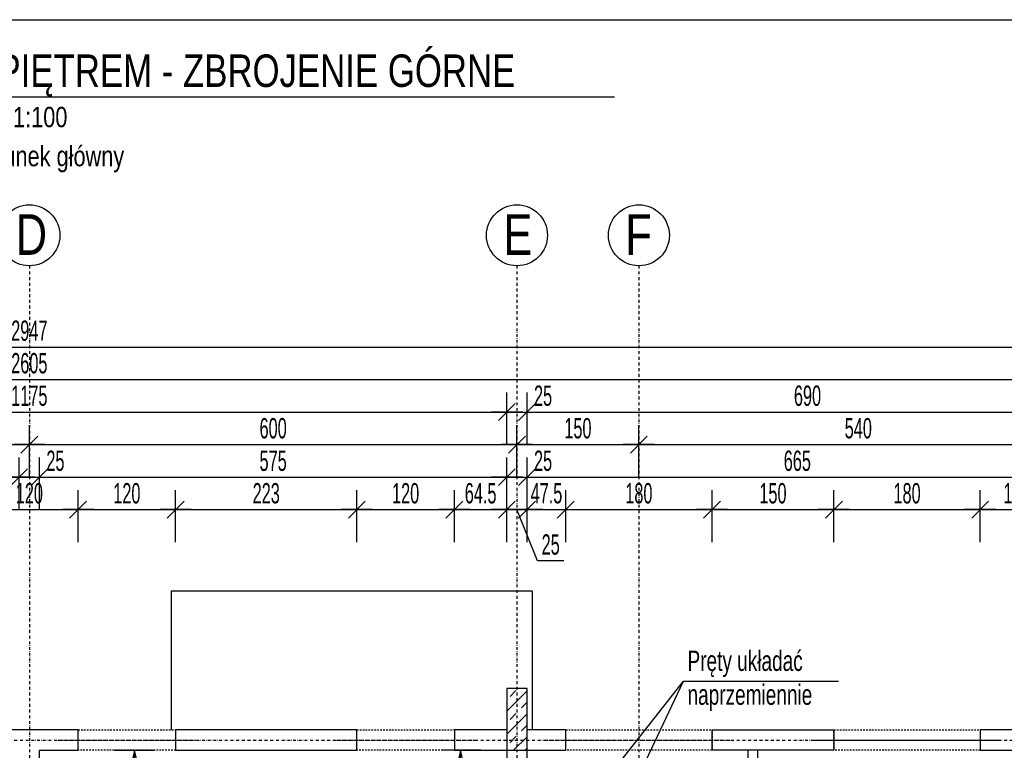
# Model space of a CAD drawing. Header units: millimetres. Extents: x -9646 to 8439, y -19398 to -14733.
# Tile 16 of 49: x -7651 to -6439, y -15866 to -14968. Entities that reach past the tile are written whole.
import ezdxf
from ezdxf.enums import TextEntityAlignment as Align

# ---------------------------------------------------------------- set-up
doc = ezdxf.new("R2010")
doc.units = ezdxf.units.MM
doc.header["$LTSCALE"] = 10
doc.linetypes.add('MO', pattern=[0.7, 0.35, -0.17, 0.01, -0.17])
doc.linetypes.add('MP', pattern=[0.36, 0.2, -0.16])
doc.layers.add('BA_obw', color=230, linetype='Continuous', plot=False)
for name, color, linetype in [('BA_szr', 1, 'Continuous'), ('BA_wym', 1, 'Continuous'), ('BD_lpm', 1, 'MP'), ('BD_osm', 1, 'MO'), ('BD_txs', 2, 'Continuous'), ('BD_wic', 1, 'Continuous'), ('BD_wig', 3, 'Continuous'), ('BZ_odn', 1, 'Continuous'), ('BZ_sym', 7, 'Continuous'), ('BZ_txg', 3, 'Continuous'), ('BZ_txs', 2, 'Continuous')]:
    doc.layers.add(name, color=color, linetype=linetype)
doc.styles.add('BIKTG', font='bikromsw.shx', dxfattribs={"width": 0.8})
doc.styles.add('BIKTS', font='bikromsw.shx', dxfattribs={"width": 0.8})
doc.styles.add('BIKWYM', font='bikromsw.shx', dxfattribs={"width": 0.6})
doc.dimstyles.new('BA_KR_100_cm', dxfattribs={"dimtxt": 25, "dimasz": 1.666667, "dimexe": 24, "dimexo": 0, "dimgap": 0, "dimtad": 0, "dimdec": 1, "dimrnd": 0.5, "dimzin": 9, "dimdsep": 46, "dimtxsty": 'BIKWYM', "dimblk": 'WYM-KR', "dimcen": 0, "dimdle": 20, "dimclrd": 256, "dimclre": 256, "dimclrt": 2, "dimadec": 0, "dimazin": 0, "dimtfac": 0.033333, "dimtdec": 1, "dimtmove": 0, "dimatfit": 3, "dimldrblk": 'WYM-KR', "dimfxl": 25, "dimfxlon": 1, "dimtvp": 0.8, "dimtolj": 1, "dimarcsym": 0})
doc.dimstyles.new('BZ_ST_100_cm', dxfattribs={"dimtxt": 25, "dimasz": 1.666667, "dimexe": 24, "dimexo": 0, "dimgap": 0, "dimtad": 0, "dimdec": 1, "dimrnd": 0.5, "dimdsep": 46, "dimtxsty": 'BIKWYM', "dimblk": 'WYM-ST', "dimcen": 0, "dimdle": 20, "dimclrd": 256, "dimclre": 256, "dimclrt": 7, "dimadec": 0, "dimazin": 0, "dimtfac": 0.033333, "dimtdec": 1, "dimtix": 1, "dimtmove": 2, "dimatfit": 3, "dimldrblk": 'WYM-ST', "dimfxl": 25, "dimfxlon": 1, "dimtvp": 0.8, "dimtolj": 1, "dimtzin": 0, "dimarcsym": 0})

# ---------------------------------------------------------------- blocks, each defined once
blk = doc.blocks.new('WYM-KR')
at = {"linetype": 'ByBlock'}
blk.add_line((11.52, 0), (-11.52, 0), dxfattribs=at)
at = {"color": 7, "linetype": 'ByBlock'}
blk.add_line((6.24, 6.24), (-6.24, -6.24), dxfattribs=at)
blk = doc.blocks.new('*D37')
at = {"layer": 'BA_wym', "lineweight": -2}
for p, q in [((-7699, -15610.3), (-7699, -15546.3)), ((-7579, -15610.3), (-7579, -15546.3)), ((-7697.3, -15570.3), (-7580.6, -15570.3))]:
    blk.add_line(p, q, dxfattribs=at)
at = {"layer": 'Defpoints', "color": 0}
for p in [(-7579, -15570.3), (-7699, -15841.3), (-7579, -15841.3)]:
    blk.add_point(p, dxfattribs=at)
at = {"layer": 'BA_wym', "lineweight": -2, "xscale": 1.666666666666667, "yscale": 1.666666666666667, "zscale": 1.666666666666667, "rotation": 180}
blk.add_blockref('WYM-KR', (-7699, -15570.3), dxfattribs=at)
at = {"layer": 'BA_wym', "lineweight": -2, "xscale": 1.666666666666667, "yscale": 1.666666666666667, "zscale": 1.666666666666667}
blk.add_blockref('WYM-KR', (-7579, -15570.3), dxfattribs=at)
at = {"layer": 'BA_wym', "color": 2, "insert": (-7639, -15550.3), "char_height": 25, "attachment_point": 5, "style": 'BIKWYM'}
blk.add_mtext('\\A1;120', dxfattribs=at)
blk = doc.blocks.new('*D38')
at = {"layer": 'BA_wym', "lineweight": -2}
for p, q in [((-7579, -15610.3), (-7579, -15546.3)), ((-7459, -15610.3), (-7459, -15546.3)), ((-7577.3, -15570.3), (-7460.6, -15570.3))]:
    blk.add_line(p, q, dxfattribs=at)
at = {"layer": 'Defpoints', "color": 0}
for p in [(-7459, -15570.3), (-7579, -15841.3), (-7459, -15841.3)]:
    blk.add_point(p, dxfattribs=at)
at = {"layer": 'BA_wym', "lineweight": -2, "xscale": 1.666666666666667, "yscale": 1.666666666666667, "zscale": 1.666666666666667, "rotation": 180}
blk.add_blockref('WYM-KR', (-7579, -15570.3), dxfattribs=at)
at = {"layer": 'BA_wym', "lineweight": -2, "xscale": 1.666666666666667, "yscale": 1.666666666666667, "zscale": 1.666666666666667}
blk.add_blockref('WYM-KR', (-7459, -15570.3), dxfattribs=at)
at = {"layer": 'BA_wym', "color": 2, "insert": (-7519, -15550.3), "char_height": 25, "attachment_point": 5, "style": 'BIKWYM'}
blk.add_mtext('\\A1;120', dxfattribs=at)
blk = doc.blocks.new('*D39')
at = {"layer": 'BA_wym', "lineweight": -2}
for p, q in [((-7459, -15610.3), (-7459, -15546.3)), ((-7236, -15610.3), (-7236, -15546.3)), ((-7457.3, -15570.3), (-7237.6, -15570.3))]:
    blk.add_line(p, q, dxfattribs=at)
at = {"layer": 'Defpoints', "color": 0}
for p in [(-7236, -15570.3), (-7459, -15841.3), (-7236, -15841.3)]:
    blk.add_point(p, dxfattribs=at)
at = {"layer": 'BA_wym', "lineweight": -2, "xscale": 1.666666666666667, "yscale": 1.666666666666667, "zscale": 1.666666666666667, "rotation": 180}
blk.add_blockref('WYM-KR', (-7459, -15570.3), dxfattribs=at)
at = {"layer": 'BA_wym', "lineweight": -2, "xscale": 1.666666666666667, "yscale": 1.666666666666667, "zscale": 1.666666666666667}
blk.add_blockref('WYM-KR', (-7236, -15570.3), dxfattribs=at)
at = {"layer": 'BA_wym', "color": 2, "insert": (-7347.5, -15550.3), "char_height": 25, "attachment_point": 5, "style": 'BIKWYM'}
blk.add_mtext('\\A1;223', dxfattribs=at)
blk = doc.blocks.new('*D40')
at = {"layer": 'BA_wym', "lineweight": -2}
for p, q in [((-7236, -15610.3), (-7236, -15546.3)), ((-7116, -15610.3), (-7116, -15546.3)), ((-7234.3, -15570.3), (-7117.6, -15570.3))]:
    blk.add_line(p, q, dxfattribs=at)
at = {"layer": 'Defpoints', "color": 0}
for p in [(-7116, -15570.3), (-7236, -15841.3), (-7116, -15841.3)]:
    blk.add_point(p, dxfattribs=at)
at = {"layer": 'BA_wym', "lineweight": -2, "xscale": 1.666666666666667, "yscale": 1.666666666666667, "zscale": 1.666666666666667, "rotation": 180}
blk.add_blockref('WYM-KR', (-7236, -15570.3), dxfattribs=at)
at = {"layer": 'BA_wym', "lineweight": -2, "xscale": 1.666666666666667, "yscale": 1.666666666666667, "zscale": 1.666666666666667}
blk.add_blockref('WYM-KR', (-7116, -15570.3), dxfattribs=at)
at = {"layer": 'BA_wym', "color": 2, "insert": (-7176, -15550.3), "char_height": 25, "attachment_point": 5, "style": 'BIKWYM'}
blk.add_mtext('\\A1;120', dxfattribs=at)
blk = doc.blocks.new('*D41')
at = {"layer": 'BA_wym', "lineweight": -2}
for p, q in [((-7116, -15610.3), (-7116, -15546.3)), ((-7051.5, -15610.3), (-7051.5, -15546.3)), ((-7114.3, -15570.3), (-7053.1, -15570.3))]:
    blk.add_line(p, q, dxfattribs=at)
at = {"layer": 'Defpoints', "color": 0}
for p in [(-7051.5, -15570.3), (-7051.5, -15790.3), (-7116, -15841.3)]:
    blk.add_point(p, dxfattribs=at)
at = {"layer": 'BA_wym', "lineweight": -2, "xscale": 1.666666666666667, "yscale": 1.666666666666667, "zscale": 1.666666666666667, "rotation": 180}
blk.add_blockref('WYM-KR', (-7116, -15570.3), dxfattribs=at)
at = {"layer": 'BA_wym', "lineweight": -2, "xscale": 1.666666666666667, "yscale": 1.666666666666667, "zscale": 1.666666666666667}
blk.add_blockref('WYM-KR', (-7051.5, -15570.3), dxfattribs=at)
at = {"layer": 'BA_wym', "color": 2, "insert": (-7083.7, -15550.3), "char_height": 25, "attachment_point": 5, "style": 'BIKWYM'}
blk.add_mtext('\\A1;64.5', dxfattribs=at)
blk = doc.blocks.new('*D42')
at = {"layer": 'BA_wym', "lineweight": -2}
for p, q in [((-7051.5, -15610.3), (-7051.5, -15546.3)), ((-7026.5, -15610.3), (-7026.5, -15546.3)), ((-7053.1, -15570.3), (-7054.8, -15570.3)), ((-7051.5, -15570.3), (-7026.5, -15570.3)), ((-7013.7, -15633.3), (-7039, -15570.3)), ((-7024.8, -15570.3), (-7023.1, -15570.3)), ((-6981.3, -15633.3), (-7013.7, -15633.3))]:
    blk.add_line(p, q, dxfattribs=at)
at = {"layer": 'Defpoints', "color": 0}
for p in [(-7026.5, -15570.3), (-7051.5, -15790.3), (-7026.5, -15790.3)]:
    blk.add_point(p, dxfattribs=at)
at = {"layer": 'BA_wym', "lineweight": -2, "xscale": 1.666666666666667, "yscale": 1.666666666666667, "zscale": 1.666666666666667}
blk.add_blockref('WYM-KR', (-7051.5, -15570.3), dxfattribs=at)
at = {"layer": 'BA_wym', "lineweight": -2, "xscale": 1.666666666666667, "yscale": 1.666666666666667, "zscale": 1.666666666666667, "rotation": 180}
blk.add_blockref('WYM-KR', (-7026.5, -15570.3), dxfattribs=at)
at = {"layer": 'BA_wym', "color": 2, "insert": (-6997.5, -15613.3), "char_height": 25, "attachment_point": 5, "style": 'BIKWYM'}
blk.add_mtext('\\A1;25', dxfattribs=at)
blk = doc.blocks.new('*D43')
at = {"layer": 'BA_wym', "lineweight": -2}
for p, q in [((-7026.5, -15610.3), (-7026.5, -15546.3)), ((-6979, -15610.3), (-6979, -15546.3)), ((-7028.1, -15570.3), (-7029.8, -15570.3)), ((-7026.5, -15570.3), (-6979, -15570.3)), ((-6977.3, -15570.3), (-6975.6, -15570.3))]:
    blk.add_line(p, q, dxfattribs=at)
at = {"layer": 'Defpoints', "color": 0}
for p in [(-6979, -15570.3), (-7026.5, -15790.3), (-6979, -15841.3)]:
    blk.add_point(p, dxfattribs=at)
at = {"layer": 'BA_wym', "lineweight": -2, "xscale": 1.666666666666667, "yscale": 1.666666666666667, "zscale": 1.666666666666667}
blk.add_blockref('WYM-KR', (-7026.5, -15570.3), dxfattribs=at)
at = {"layer": 'BA_wym', "lineweight": -2, "xscale": 1.666666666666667, "yscale": 1.666666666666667, "zscale": 1.666666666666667, "rotation": 180}
blk.add_blockref('WYM-KR', (-6979, -15570.3), dxfattribs=at)
at = {"layer": 'BA_wym', "color": 2, "insert": (-7002.7, -15550.3), "char_height": 25, "attachment_point": 5, "style": 'BIKWYM'}
blk.add_mtext('\\A1;47.5', dxfattribs=at)
blk = doc.blocks.new('*D44')
at = {"layer": 'BA_wym', "lineweight": -2}
for p, q in [((-6979, -15610.3), (-6979, -15546.3)), ((-6799, -15610.3), (-6799, -15546.3)), ((-6977.3, -15570.3), (-6800.6, -15570.3))]:
    blk.add_line(p, q, dxfattribs=at)
at = {"layer": 'Defpoints', "color": 0}
for p in [(-6799, -15570.3), (-6979, -15841.3), (-6799, -15841.3)]:
    blk.add_point(p, dxfattribs=at)
at = {"layer": 'BA_wym', "lineweight": -2, "xscale": 1.666666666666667, "yscale": 1.666666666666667, "zscale": 1.666666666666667, "rotation": 180}
blk.add_blockref('WYM-KR', (-6979, -15570.3), dxfattribs=at)
at = {"layer": 'BA_wym', "lineweight": -2, "xscale": 1.666666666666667, "yscale": 1.666666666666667, "zscale": 1.666666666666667}
blk.add_blockref('WYM-KR', (-6799, -15570.3), dxfattribs=at)
at = {"layer": 'BA_wym', "color": 2, "insert": (-6889, -15550.3), "char_height": 25, "attachment_point": 5, "style": 'BIKWYM'}
blk.add_mtext('\\A1;180', dxfattribs=at)
blk = doc.blocks.new('*D45')
at = {"layer": 'BA_wym', "lineweight": -2}
for p, q in [((-6799, -15610.3), (-6799, -15546.3)), ((-6649, -15610.3), (-6649, -15546.3)), ((-6797.3, -15570.3), (-6650.6, -15570.3))]:
    blk.add_line(p, q, dxfattribs=at)
at = {"layer": 'Defpoints', "color": 0}
for p in [(-6649, -15570.3), (-6799, -15841.3), (-6649, -15841.3)]:
    blk.add_point(p, dxfattribs=at)
at = {"layer": 'BA_wym', "lineweight": -2, "xscale": 1.666666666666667, "yscale": 1.666666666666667, "zscale": 1.666666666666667, "rotation": 180}
blk.add_blockref('WYM-KR', (-6799, -15570.3), dxfattribs=at)
at = {"layer": 'BA_wym', "lineweight": -2, "xscale": 1.666666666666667, "yscale": 1.666666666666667, "zscale": 1.666666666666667}
blk.add_blockref('WYM-KR', (-6649, -15570.3), dxfattribs=at)
at = {"layer": 'BA_wym', "color": 2, "insert": (-6724, -15550.3), "char_height": 25, "attachment_point": 5, "style": 'BIKWYM'}
blk.add_mtext('\\A1;150', dxfattribs=at)
blk = doc.blocks.new('*D46')
at = {"layer": 'BA_wym', "lineweight": -2}
for p, q in [((-6649, -15610.3), (-6649, -15546.3)), ((-6469, -15610.3), (-6469, -15546.3)), ((-6647.3, -15570.3), (-6470.6, -15570.3))]:
    blk.add_line(p, q, dxfattribs=at)
at = {"layer": 'Defpoints', "color": 0}
for p in [(-6469, -15570.3), (-6649, -15841.3), (-6469, -15841.3)]:
    blk.add_point(p, dxfattribs=at)
at = {"layer": 'BA_wym', "lineweight": -2, "xscale": 1.666666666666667, "yscale": 1.666666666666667, "zscale": 1.666666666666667, "rotation": 180}
blk.add_blockref('WYM-KR', (-6649, -15570.3), dxfattribs=at)
at = {"layer": 'BA_wym', "lineweight": -2, "xscale": 1.666666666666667, "yscale": 1.666666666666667, "zscale": 1.666666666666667}
blk.add_blockref('WYM-KR', (-6469, -15570.3), dxfattribs=at)
at = {"layer": 'BA_wym', "color": 2, "insert": (-6559, -15550.3), "char_height": 25, "attachment_point": 5, "style": 'BIKWYM'}
blk.add_mtext('\\A1;180', dxfattribs=at)
blk = doc.blocks.new('*D47')
at = {"layer": 'BA_wym', "lineweight": -2}
for p, q in [((-6469, -15610.3), (-6469, -15546.3)), ((-6361.5, -15610.3), (-6361.5, -15546.3)), ((-6467.3, -15570.3), (-6363.1, -15570.3))]:
    blk.add_line(p, q, dxfattribs=at)
at = {"layer": 'Defpoints', "color": 0}
for p in [(-6361.5, -15570.3), (-6469, -15841.3), (-6361.5, -15841.3)]:
    blk.add_point(p, dxfattribs=at)
at = {"layer": 'BA_wym', "lineweight": -2, "xscale": 1.666666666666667, "yscale": 1.666666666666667, "zscale": 1.666666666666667, "rotation": 180}
blk.add_blockref('WYM-KR', (-6469, -15570.3), dxfattribs=at)
at = {"layer": 'BA_wym', "lineweight": -2, "xscale": 1.666666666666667, "yscale": 1.666666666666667, "zscale": 1.666666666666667}
blk.add_blockref('WYM-KR', (-6361.5, -15570.3), dxfattribs=at)
at = {"layer": 'BA_wym', "color": 2, "insert": (-6415.2, -15550.3), "char_height": 25, "attachment_point": 5, "style": 'BIKWYM'}
blk.add_mtext('\\A1;107.5', dxfattribs=at)
blk = doc.blocks.new('*D52')
at = {"layer": 'BA_wym', "lineweight": -2}
for p, q in [((-8226.5, -15570.3), (-8226.5, -15506.3)), ((-7651.5, -15570.3), (-7651.5, -15506.3)), ((-8224.8, -15530.3), (-7653.1, -15530.3))]:
    blk.add_line(p, q, dxfattribs=at)
at = {"layer": 'Defpoints', "color": 0}
for p in [(-7651.5, -15530.3), (-8226.5, -15790.3), (-7651.5, -15866.3)]:
    blk.add_point(p, dxfattribs=at)
at = {"layer": 'BA_wym', "lineweight": -2, "xscale": 1.666666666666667, "yscale": 1.666666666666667, "zscale": 1.666666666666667, "rotation": 180}
blk.add_blockref('WYM-KR', (-8226.5, -15530.3), dxfattribs=at)
at = {"layer": 'BA_wym', "lineweight": -2, "xscale": 1.666666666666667, "yscale": 1.666666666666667, "zscale": 1.666666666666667}
blk.add_blockref('WYM-KR', (-7651.5, -15530.3), dxfattribs=at)
at = {"layer": 'BA_wym', "color": 2, "insert": (-7939, -15510.3), "char_height": 25, "attachment_point": 5, "style": 'BIKWYM'}
blk.add_mtext('\\A1;575', dxfattribs=at)
blk = doc.blocks.new('*D53')
at = {"layer": 'BA_wym', "lineweight": -2}
for p, q in [((-7651.5, -15570.3), (-7651.5, -15506.3)), ((-7626.5, -15570.3), (-7626.5, -15506.3)), ((-7653.1, -15530.3), (-7654.8, -15530.3)), ((-7651.5, -15530.3), (-7626.5, -15530.3)), ((-7624.8, -15530.3), (-7590.8, -15530.3))]:
    blk.add_line(p, q, dxfattribs=at)
at = {"layer": 'Defpoints', "color": 0}
for p in [(-7626.5, -15530.3), (-7651.5, -15866.3), (-7626.5, -15866.3)]:
    blk.add_point(p, dxfattribs=at)
at = {"layer": 'BA_wym', "lineweight": -2, "xscale": 1.666666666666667, "yscale": 1.666666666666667, "zscale": 1.666666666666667}
blk.add_blockref('WYM-KR', (-7651.5, -15530.3), dxfattribs=at)
at = {"layer": 'BA_wym', "lineweight": -2, "xscale": 1.666666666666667, "yscale": 1.666666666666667, "zscale": 1.666666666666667, "rotation": 180}
blk.add_blockref('WYM-KR', (-7626.5, -15530.3), dxfattribs=at)
at = {"layer": 'BA_wym', "color": 2, "insert": (-7606.9, -15510.3), "char_height": 25, "attachment_point": 5, "style": 'BIKWYM'}
blk.add_mtext('\\A1;25', dxfattribs=at)
blk = doc.blocks.new('*D54')
at = {"layer": 'BA_wym', "lineweight": -2}
for p, q in [((-7626.5, -15570.3), (-7626.5, -15506.3)), ((-7051.5, -15570.3), (-7051.5, -15506.3)), ((-7624.8, -15530.3), (-7053.1, -15530.3))]:
    blk.add_line(p, q, dxfattribs=at)
at = {"layer": 'Defpoints', "color": 0}
for p in [(-7051.5, -15530.3), (-7051.5, -15790.3), (-7626.5, -15866.3)]:
    blk.add_point(p, dxfattribs=at)
at = {"layer": 'BA_wym', "lineweight": -2, "xscale": 1.666666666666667, "yscale": 1.666666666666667, "zscale": 1.666666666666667, "rotation": 180}
blk.add_blockref('WYM-KR', (-7626.5, -15530.3), dxfattribs=at)
at = {"layer": 'BA_wym', "lineweight": -2, "xscale": 1.666666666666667, "yscale": 1.666666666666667, "zscale": 1.666666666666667}
blk.add_blockref('WYM-KR', (-7051.5, -15530.3), dxfattribs=at)
at = {"layer": 'BA_wym', "color": 2, "insert": (-7339, -15510.3), "char_height": 25, "attachment_point": 5, "style": 'BIKWYM'}
blk.add_mtext('\\A1;575', dxfattribs=at)
blk = doc.blocks.new('*D55')
at = {"layer": 'BA_wym', "lineweight": -2}
for p, q in [((-7051.5, -15570.3), (-7051.5, -15506.3)), ((-7026.5, -15570.3), (-7026.5, -15506.3)), ((-7053.1, -15530.3), (-7054.8, -15530.3)), ((-7051.5, -15530.3), (-7026.5, -15530.3)), ((-7024.8, -15530.3), (-6990.8, -15530.3))]:
    blk.add_line(p, q, dxfattribs=at)
at = {"layer": 'Defpoints', "color": 0}
for p in [(-7026.5, -15530.3), (-7051.5, -15790.3), (-7026.5, -15790.3)]:
    blk.add_point(p, dxfattribs=at)
at = {"layer": 'BA_wym', "lineweight": -2, "xscale": 1.666666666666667, "yscale": 1.666666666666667, "zscale": 1.666666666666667}
blk.add_blockref('WYM-KR', (-7051.5, -15530.3), dxfattribs=at)
at = {"layer": 'BA_wym', "lineweight": -2, "xscale": 1.666666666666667, "yscale": 1.666666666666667, "zscale": 1.666666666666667, "rotation": 180}
blk.add_blockref('WYM-KR', (-7026.5, -15530.3), dxfattribs=at)
at = {"layer": 'BA_wym', "color": 2, "insert": (-7006.9, -15510.3), "char_height": 25, "attachment_point": 5, "style": 'BIKWYM'}
blk.add_mtext('\\A1;25', dxfattribs=at)
blk = doc.blocks.new('*D56')
at = {"layer": 'BA_wym', "lineweight": -2}
for p, q in [((-7026.5, -15570.3), (-7026.5, -15506.3)), ((-6361.5, -15570.3), (-6361.5, -15506.3)), ((-7024.8, -15530.3), (-6363.1, -15530.3))]:
    blk.add_line(p, q, dxfattribs=at)
at = {"layer": 'Defpoints', "color": 0}
for p in [(-6361.5, -15530.3), (-7026.5, -15790.3), (-6361.5, -15841.3)]:
    blk.add_point(p, dxfattribs=at)
at = {"layer": 'BA_wym', "lineweight": -2, "xscale": 1.666666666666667, "yscale": 1.666666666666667, "zscale": 1.666666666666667, "rotation": 180}
blk.add_blockref('WYM-KR', (-7026.5, -15530.3), dxfattribs=at)
at = {"layer": 'BA_wym', "lineweight": -2, "xscale": 1.666666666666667, "yscale": 1.666666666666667, "zscale": 1.666666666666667}
blk.add_blockref('WYM-KR', (-6361.5, -15530.3), dxfattribs=at)
at = {"layer": 'BA_wym', "color": 2, "insert": (-6694, -15510.3), "char_height": 25, "attachment_point": 5, "style": 'BIKWYM'}
blk.add_mtext('\\A1;665', dxfattribs=at)
blk = doc.blocks.new('*D61')
at = {"layer": 'BA_wym', "lineweight": -2}
for p, q in [((-8239, -15530.3), (-8239, -15466.3)), ((-7639, -15530.3), (-7639, -15466.3)), ((-8237.3, -15490.3), (-7640.6, -15490.3))]:
    blk.add_line(p, q, dxfattribs=at)
at = {"layer": 'Defpoints', "color": 0}
for p in [(-7639, -15490.3), (-8239, -15670.3), (-7639, -15841.3)]:
    blk.add_point(p, dxfattribs=at)
at = {"layer": 'BA_wym', "lineweight": -2, "xscale": 1.666666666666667, "yscale": 1.666666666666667, "zscale": 1.666666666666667, "rotation": 180}
blk.add_blockref('WYM-KR', (-8239, -15490.3), dxfattribs=at)
at = {"layer": 'BA_wym', "lineweight": -2, "xscale": 1.666666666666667, "yscale": 1.666666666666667, "zscale": 1.666666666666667}
blk.add_blockref('WYM-KR', (-7639, -15490.3), dxfattribs=at)
at = {"layer": 'BA_wym', "color": 2, "insert": (-7939, -15470.3), "char_height": 25, "attachment_point": 5, "style": 'BIKWYM'}
blk.add_mtext('\\A1;600', dxfattribs=at)
blk = doc.blocks.new('*D62')
at = {"layer": 'BA_wym', "lineweight": -2}
for p, q in [((-7639, -15530.3), (-7639, -15466.3)), ((-7039, -15530.3), (-7039, -15466.3)), ((-7637.3, -15490.3), (-7040.6, -15490.3))]:
    blk.add_line(p, q, dxfattribs=at)
at = {"layer": 'Defpoints', "color": 0}
for p in [(-7039, -15490.3), (-7039, -15670.3), (-7639, -15841.3)]:
    blk.add_point(p, dxfattribs=at)
at = {"layer": 'BA_wym', "lineweight": -2, "xscale": 1.666666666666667, "yscale": 1.666666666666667, "zscale": 1.666666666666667, "rotation": 180}
blk.add_blockref('WYM-KR', (-7639, -15490.3), dxfattribs=at)
at = {"layer": 'BA_wym', "lineweight": -2, "xscale": 1.666666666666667, "yscale": 1.666666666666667, "zscale": 1.666666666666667}
blk.add_blockref('WYM-KR', (-7039, -15490.3), dxfattribs=at)
at = {"layer": 'BA_wym', "color": 2, "insert": (-7339, -15470.3), "char_height": 25, "attachment_point": 5, "style": 'BIKWYM'}
blk.add_mtext('\\A1;600', dxfattribs=at)
blk = doc.blocks.new('*D63')
at = {"layer": 'BA_wym', "lineweight": -2}
for p, q in [((-7039, -15530.3), (-7039, -15466.3)), ((-6889, -15530.3), (-6889, -15466.3)), ((-7037.3, -15490.3), (-6890.6, -15490.3))]:
    blk.add_line(p, q, dxfattribs=at)
at = {"layer": 'Defpoints', "color": 0}
for p in [(-6889, -15490.3), (-7039, -15670.3), (-6889, -15847.9)]:
    blk.add_point(p, dxfattribs=at)
at = {"layer": 'BA_wym', "lineweight": -2, "xscale": 1.666666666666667, "yscale": 1.666666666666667, "zscale": 1.666666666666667, "rotation": 180}
blk.add_blockref('WYM-KR', (-7039, -15490.3), dxfattribs=at)
at = {"layer": 'BA_wym', "lineweight": -2, "xscale": 1.666666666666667, "yscale": 1.666666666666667, "zscale": 1.666666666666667}
blk.add_blockref('WYM-KR', (-6889, -15490.3), dxfattribs=at)
at = {"layer": 'BA_wym', "color": 2, "insert": (-6964, -15470.3), "char_height": 25, "attachment_point": 5, "style": 'BIKWYM'}
blk.add_mtext('\\A1;150', dxfattribs=at)
blk = doc.blocks.new('*D64')
at = {"layer": 'BA_wym', "lineweight": -2}
for p, q in [((-6889, -15530.3), (-6889, -15466.3)), ((-6349, -15530.3), (-6349, -15466.3)), ((-6887.3, -15490.3), (-6350.6, -15490.3))]:
    blk.add_line(p, q, dxfattribs=at)
at = {"layer": 'Defpoints', "color": 0}
for p in [(-6349, -15490.3), (-6889, -15847.9), (-6349, -15847.9)]:
    blk.add_point(p, dxfattribs=at)
at = {"layer": 'BA_wym', "lineweight": -2, "xscale": 1.666666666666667, "yscale": 1.666666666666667, "zscale": 1.666666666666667, "rotation": 180}
blk.add_blockref('WYM-KR', (-6889, -15490.3), dxfattribs=at)
at = {"layer": 'BA_wym', "lineweight": -2, "xscale": 1.666666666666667, "yscale": 1.666666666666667, "zscale": 1.666666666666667}
blk.add_blockref('WYM-KR', (-6349, -15490.3), dxfattribs=at)
at = {"layer": 'BA_wym', "color": 2, "insert": (-6619, -15470.3), "char_height": 25, "attachment_point": 5, "style": 'BIKWYM'}
blk.add_mtext('\\A1;540', dxfattribs=at)
blk = doc.blocks.new('*D66')
at = {"layer": 'BA_wym', "lineweight": -2}
for p, q in [((-8941.5, -15450.3), (-8941.5, -15386.3)), ((-6336.5, -15450.3), (-6336.5, -15386.3)), ((-8939.8, -15410.3), (-6338.1, -15410.3))]:
    blk.add_line(p, q, dxfattribs=at)
at = {"layer": 'Defpoints', "color": 0}
for p in [(-6336.5, -15410.3), (-8941.5, -15841.3), (-6336.5, -15841.3)]:
    blk.add_point(p, dxfattribs=at)
at = {"layer": 'BA_wym', "lineweight": -2, "xscale": 1.666666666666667, "yscale": 1.666666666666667, "zscale": 1.666666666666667, "rotation": 180}
blk.add_blockref('WYM-KR', (-8941.5, -15410.3), dxfattribs=at)
at = {"layer": 'BA_wym', "lineweight": -2, "xscale": 1.666666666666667, "yscale": 1.666666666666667, "zscale": 1.666666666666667}
blk.add_blockref('WYM-KR', (-6336.5, -15410.3), dxfattribs=at)
at = {"layer": 'BA_wym', "color": 2, "insert": (-7639, -15390.3), "char_height": 25, "attachment_point": 5, "style": 'BIKWYM'}
blk.add_mtext('\\A1;2605', dxfattribs=at)
blk = doc.blocks.new('*D68')
at = {"layer": 'BA_wym', "lineweight": -2}
for p, q in [((-8226.5, -15490.3), (-8226.5, -15426.3)), ((-7051.5, -15490.3), (-7051.5, -15426.3)), ((-8224.8, -15450.3), (-7053.1, -15450.3))]:
    blk.add_line(p, q, dxfattribs=at)
at = {"layer": 'Defpoints', "color": 0}
for p in [(-7051.5, -15450.3), (-8226.5, -15790.3), (-7051.5, -15790.3)]:
    blk.add_point(p, dxfattribs=at)
at = {"layer": 'BA_wym', "lineweight": -2, "xscale": 1.666666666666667, "yscale": 1.666666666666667, "zscale": 1.666666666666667, "rotation": 180}
blk.add_blockref('WYM-KR', (-8226.5, -15450.3), dxfattribs=at)
at = {"layer": 'BA_wym', "lineweight": -2, "xscale": 1.666666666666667, "yscale": 1.666666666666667, "zscale": 1.666666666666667}
blk.add_blockref('WYM-KR', (-7051.5, -15450.3), dxfattribs=at)
at = {"layer": 'BA_wym', "color": 2, "insert": (-7639, -15430.3), "char_height": 25, "attachment_point": 5, "style": 'BIKWYM'}
blk.add_mtext('\\A1;1175', dxfattribs=at)
blk = doc.blocks.new('*D69')
at = {"layer": 'BA_wym', "lineweight": -2}
for p, q in [((-7026.5, -15490.3), (-7026.5, -15426.3)), ((-6336.5, -15490.3), (-6336.5, -15426.3)), ((-7024.8, -15450.3), (-6338.1, -15450.3))]:
    blk.add_line(p, q, dxfattribs=at)
at = {"layer": 'Defpoints', "color": 0}
for p in [(-6336.5, -15450.3), (-7026.5, -15790.3), (-6336.5, -15841.3)]:
    blk.add_point(p, dxfattribs=at)
at = {"layer": 'BA_wym', "lineweight": -2, "xscale": 1.666666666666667, "yscale": 1.666666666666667, "zscale": 1.666666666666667, "rotation": 180}
blk.add_blockref('WYM-KR', (-7026.5, -15450.3), dxfattribs=at)
at = {"layer": 'BA_wym', "lineweight": -2, "xscale": 1.666666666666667, "yscale": 1.666666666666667, "zscale": 1.666666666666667}
blk.add_blockref('WYM-KR', (-6336.5, -15450.3), dxfattribs=at)
at = {"layer": 'BA_wym', "color": 2, "insert": (-6681.5, -15430.3), "char_height": 25, "attachment_point": 5, "style": 'BIKWYM'}
blk.add_mtext('\\A1;690', dxfattribs=at)
blk = doc.blocks.new('*D168')
at = {"layer": 'BA_wym', "lineweight": -2}
for p, q in [((-5930.5, -15790.3), (-5881.5, -15790.3)), ((-5905.5, -15839.6), (-5905.5, -15792)), ((-5930.5, -15841.3), (-5881.5, -15841.3))]:
    blk.add_line(p, q, dxfattribs=at)
at = {"layer": 'Defpoints', "color": 0}
for p in [(-7026.5, -15790.3), (-5905.5, -15790.3), (-6336.5, -15841.3)]:
    blk.add_point(p, dxfattribs=at)
at = {"layer": 'BA_wym', "lineweight": -2, "xscale": 1.666666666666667, "yscale": 1.666666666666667, "zscale": 1.666666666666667}
for p, rotation in [((-5905.5, -15790.3), 90), ((-5905.5, -15841.3), 270)]:
    blk.add_blockref('WYM-KR', p, dxfattribs=dict(at, rotation=rotation))
at = {"layer": 'BA_wym', "color": 2, "insert": (-5925.5, -15815.8), "char_height": 25, "attachment_point": 5, "rotation": 90, "style": 'BIKWYM'}
blk.add_mtext('\\A1;51', dxfattribs=at)
blk = doc.blocks.new('*D171')
at = {"layer": 'BA_wym', "lineweight": -2}
for p, q in [((-5890.5, -15790.3), (-5841.5, -15790.3)), ((-5865.5, -15792), (-5865.5, -17835.6)), ((-5890.5, -17837.3), (-5841.5, -17837.3))]:
    blk.add_line(p, q, dxfattribs=at)
at = {"layer": 'Defpoints', "color": 0}
for p in [(-7026.5, -15790.3), (-6336.5, -17837.3), (-5865.5, -17837.3)]:
    blk.add_point(p, dxfattribs=at)
at = {"layer": 'BA_wym', "lineweight": -2, "xscale": 1.666666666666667, "yscale": 1.666666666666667, "zscale": 1.666666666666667}
for p, rotation in [((-5865.5, -15790.3), 90), ((-5865.5, -17837.3), 270)]:
    blk.add_blockref('WYM-KR', p, dxfattribs=dict(at, rotation=rotation))
at = {"layer": 'BA_wym', "color": 2, "insert": (-5885.5, -16813.8), "char_height": 25, "attachment_point": 5, "rotation": 90, "style": 'BIKWYM'}
blk.add_mtext('\\A1;2047', dxfattribs=at)
blk = doc.blocks.new('*D172')
at = {"layer": 'BA_wym', "lineweight": -2}
for p, q in [((-7051.5, -15490.3), (-7051.5, -15426.3)), ((-7026.5, -15490.3), (-7026.5, -15426.3)), ((-7053.1, -15450.3), (-7054.8, -15450.3)), ((-7051.5, -15450.3), (-7026.5, -15450.3)), ((-7024.8, -15450.3), (-6990.8, -15450.3))]:
    blk.add_line(p, q, dxfattribs=at)
at = {"layer": 'Defpoints', "color": 0}
for p in [(-7026.5, -15450.3), (-7051.5, -15790.3), (-7026.5, -15790.3)]:
    blk.add_point(p, dxfattribs=at)
at = {"layer": 'BA_wym', "lineweight": -2, "xscale": 1.666666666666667, "yscale": 1.666666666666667, "zscale": 1.666666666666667}
blk.add_blockref('WYM-KR', (-7051.5, -15450.3), dxfattribs=at)
at = {"layer": 'BA_wym', "lineweight": -2, "xscale": 1.666666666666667, "yscale": 1.666666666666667, "zscale": 1.666666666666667, "rotation": 180}
blk.add_blockref('WYM-KR', (-7026.5, -15450.3), dxfattribs=at)
at = {"layer": 'BA_wym', "color": 2, "insert": (-7006.9, -15430.3), "char_height": 25, "attachment_point": 5, "style": 'BIKWYM'}
blk.add_mtext('\\A1;25', dxfattribs=at)
blk = doc.blocks.new('*D176')
at = {"layer": 'BA_wym', "lineweight": -2}
for p, q in [((-9112.5, -15410.3), (-9112.5, -15346.3)), ((-6165.5, -15410.3), (-6165.5, -15346.3)), ((-9110.8, -15370.3), (-6167.1, -15370.3))]:
    blk.add_line(p, q, dxfattribs=at)
at = {"layer": 'Defpoints', "color": 0}
for p in [(-6165.5, -15370.3), (-9112.5, -16103.8), (-6165.5, -16103.8)]:
    blk.add_point(p, dxfattribs=at)
at = {"layer": 'BA_wym', "lineweight": -2, "xscale": 1.666666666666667, "yscale": 1.666666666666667, "zscale": 1.666666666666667, "rotation": 180}
blk.add_blockref('WYM-KR', (-9112.5, -15370.3), dxfattribs=at)
at = {"layer": 'BA_wym', "lineweight": -2, "xscale": 1.666666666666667, "yscale": 1.666666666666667, "zscale": 1.666666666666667}
blk.add_blockref('WYM-KR', (-6165.5, -15370.3), dxfattribs=at)
at = {"layer": 'BA_wym', "color": 2, "insert": (-7639, -15350.3), "char_height": 25, "attachment_point": 5, "style": 'BIKWYM'}
blk.add_mtext('\\A1;2947', dxfattribs=at)
blk = doc.blocks.new('eoprz')
blk = doc.blocks.new('WYM-ST')
blk.add_hatch(color=256).paths.add_polyline_path([(-13, 2.88), (0, 0), (-13, -2.88)])
blk.add_lwpolyline([(0, 0), (-13, 2.88), (-13, -2.88), (0, 0)])
blk = doc.blocks.new('*D387')
at = {"layer": 'BA_wym', "lineweight": -2}
for p, q in [((-7534.4, -15866.3), (-7485.4, -15866.3)), ((-7509.4, -16143.6), (-7509.4, -15868)), ((-7534.4, -16145.3), (-7485.4, -16145.3))]:
    blk.add_line(p, q, dxfattribs=at)
at = {"layer": 'Defpoints', "color": 0}
for p in [(-7626.5, -15866.3), (-7509.4, -15866.3), (-7626.5, -16145.3)]:
    blk.add_point(p, dxfattribs=at)
at = {"layer": 'BA_wym', "lineweight": -2, "xscale": 1.666666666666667, "yscale": 1.666666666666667, "zscale": 1.666666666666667}
for p, rotation in [((-7509.4, -15866.3), 90), ((-7509.4, -16145.3), 270)]:
    blk.add_blockref('WYM-ST', p, dxfattribs=dict(at, rotation=rotation))
at = {"layer": 'BA_wym', "color": 7, "insert": (-7529.4, -16005.8), "char_height": 25, "attachment_point": 5, "rotation": 90, "style": 'BIKWYM'}
blk.add_mtext('\\A1;279', dxfattribs=at)
blk = doc.blocks.new('*D356')
at = {"layer": 'BA_wym', "lineweight": -2}
for p, q in [((-7083.3, -15866.3), (-7132.3, -15866.3)), ((-7108.3, -16679.6), (-7108.3, -15868)), ((-7083.3, -16681.3), (-7132.3, -16681.3))]:
    blk.add_line(p, q, dxfattribs=at)
at = {"layer": 'Defpoints', "color": 0}
for p in [(-7108.3, -15866.3), (-7051.5, -15866.3), (-7051.5, -16681.3)]:
    blk.add_point(p, dxfattribs=at)
at = {"layer": 'BA_wym', "lineweight": -2, "xscale": 1.666666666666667, "yscale": 1.666666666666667, "zscale": 1.666666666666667}
for p, rotation in [((-7108.3, -15866.3), 89.99915388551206), ((-7108.3, -16681.3), 269.999153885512)]:
    blk.add_blockref('WYM-ST', p, dxfattribs=dict(at, rotation=rotation))
at = {"layer": 'BA_wym', "color": 7, "insert": (-7128.3, -16273.8), "char_height": 25, "attachment_point": 5, "rotation": 89.9992, "style": 'BIKWYM'}
blk.add_mtext('\\A1;815', dxfattribs=at)

msp = doc.modelspace()

# ---------------------------------------------------------------- hatches: boundary and pattern name
at = {"layer": 'BA_szr'}
h = msp.add_hatch(dxfattribs=at)
h.set_pattern_fill('BIK_ZELBET', color=256, scale=100, angle=45, pattern_type=2)
h.set_pattern_definition([(45, (-18665.245, -16910.161), (-14.142136, 14.142136), []), (45, (-18672.316, -16903.09), (-14.142136, 14.142136), [10, -10])])
h.paths.add_polyline_path([(-7051.47, -15866.31), (-7026.47, -15866.31), (-7026.47, -15790.31), (-7051.47, -15790.31)])

# ---------------------------------------------------------------- linework, layer by layer
at = {"layer": 'BA_obw'}
msp.add_lwpolyline([(-9645.8, -14967.61), (-5644.3, -14967.61), (-5644.3, -18968.95), (-9645.8, -18968.95)], close=True, dxfattribs=at)
at = {"layer": 'BD_lpm'}
for points in [[(-7458.97, -15866.31), (-7578.97, -15866.31), (-7578.97, -15841.31), (-7458.97, -15841.31)], [(-7115.97, -15866.31), (-7235.97, -15866.31), (-7235.97, -15841.31), (-7115.97, -15841.31)], [(-6798.97, -15866.31), (-6978.97, -15866.31), (-6978.97, -15841.31), (-6798.97, -15841.31)], [(-6468.97, -15866.31), (-6648.97, -15866.31), (-6648.97, -15841.31), (-6468.97, -15841.31)]]:
    msp.add_lwpolyline(points, close=True, dxfattribs=at)
at = {"layer": 'BD_osm', "color": 5}
for p, q in [((-7603.97, -15853.81), (-7433.97, -15853.81)), ((-7260.97, -15853.81), (-7090.97, -15853.81)), ((-7003.97, -15853.81), (-6773.97, -15853.81)), ((-6673.97, -15853.81), (-6443.97, -15853.81))]:
    msp.add_line(p, q, dxfattribs=at)
at = {"layer": 'BD_osm'}
for points in [[(-7638.97, -15270.3), (-7638.97, -18342.76)], [(-7038.97, -15270.3), (-7038.97, -18342.76)], [(-6888.97, -15270.3), (-6888.97, -18342.76)], [(-9512.47, -15853.81), (-5765.47, -15853.81)]]:
    msp.add_lwpolyline(points, dxfattribs=at)
at = {"layer": 'BD_wic', "color": 9}
msp.add_lwpolyline([(-7463.93, -15841.31), (-7463.93, -15670.3), (-7020.46, -15670.29), (-7020.46, -15841.31)], dxfattribs=at)
at = {"layer": 'BD_wic', "color": 8}
msp.add_lwpolyline([(-6742.97, -15866.31), (-6742.97, -16083.31), (-6670.97, -16083.31), (-6670.97, -16094.81), (-6742.97, -16094.81), (-6742.97, -16106.81), (-6754.47, -16106.81), (-6754.47, -15866.31)], dxfattribs=at)
at = {"layer": 'BD_wic'}
for centre in [(-7638.97, -15232.8), (-7038.97, -15232.8), (-6888.97, -15232.8)]:
    msp.add_circle(centre, 37.5, dxfattribs=at)
at = {"layer": 'BD_wig'}
for points in [[(-6978.97, -15866.31), (-6978.97, -15841.31), (-7026.47, -15841.31), (-7026.47, -15790.31), (-7051.47, -15790.31), (-7051.47, -15841.31), (-7115.97, -15841.31), (-7115.97, -15866.31), (-7051.47, -15866.31), (-7051.47, -16681.31), (-7287.97, -16681.31), (-7287.97, -16706.31), (-7012.47, -16706.31), (-7012.47, -16681.31), (-7026.47, -16681.31), (-7026.47, -15866.31), (-6978.97, -15866.31)], [(-7626.47, -15866.31), (-7578.97, -15866.31), (-7578.97, -15841.31), (-7698.97, -15841.31)], [(-6361.47, -16153.81), (-6336.47, -16153.81), (-6336.47, -15841.31), (-6468.97, -15841.31), (-6468.97, -15866.31), (-6361.47, -15866.31), (-6361.47, -16153.81)], [(-8042.47, -16706.31), (-7389.97, -16706.31), (-7389.97, -16681.31), (-7626.47, -16681.31), (-7626.47, -15866.31)]]:
    msp.add_lwpolyline(points, dxfattribs=at)
for points in [[(-7051.47, -15866.31), (-7026.47, -15866.31), (-7026.47, -15790.31), (-7051.47, -15790.31)], [(-7458.97, -15866.31), (-7235.97, -15866.31), (-7235.97, -15841.31), (-7458.97, -15841.31)], [(-6648.97, -15866.31), (-6798.97, -15866.31), (-6798.97, -15841.31), (-6648.97, -15841.31)]]:
    msp.add_lwpolyline(points, close=True, dxfattribs=at)
at = {"layer": 'BZ_txg'}
msp.add_lwpolyline([(-8410.87, -15062.34), (-6918.95, -15062.34)], dxfattribs=at)

# ---------------------------------------------------------------- block references
at = {"layer": 'BZ_sym'}
ref = msp.add_blockref('eoprz', (-7662.77, -15062.34), dxfattribs=at)
ref.add_attrib('Nazwa', 'PŁYTA STROPOWA NAD 1 I 2 PIĘTREM - ZBROJENIE GÓRNE', dxfattribs={"layer": 'BZ_txg', "height": 40, "style": 'BIKTG', "width": 0.8}).set_placement((-7662.77, -15030.34), align=Align.MIDDLE_CENTER)
ref.add_attrib('Skala', 'Skala 1:100', dxfattribs={"layer": 'BZ_txs', "height": 25, "style": 'BIKTS', "width": 0.8}).set_placement((-7662.77, -15087.34), align=Align.MIDDLE_CENTER)

# ---------------------------------------------------------------- texts
at = {"layer": 'BD_txs', "style": 'BIKTS', "width": 0.8}
for s, p in [('D', (-7655.78, -15256.87)), ('E', (-7055.78, -15256.87)), ('F', (-6905.78, -15256.87))]:
    msp.add_text(s, height=50, dxfattribs=at).set_placement(p)
at = {"layer": 'BZ_txs', "char_height": 25, "attachment_point": 1, "style": 'BIKTS'}
for s, insert, width in [('Kierunek poziomy "X" - kierunek główny', (-7994.61, -15122.89), 724.2451), ('{\\W0.7;Pręty układać\\Pnaprzemiennie}', (-6829.13, -15743.68), 452.0462)]:
    msp.add_mtext(s, dxfattribs=dict(at, insert=insert, width=width))

# ---------------------------------------------------------------- dimensions: what is measured, and where the dimension line sits
at = {"layer": 'BA_wym'}
for base, p1, p2, override, picture, middle in [((-6165.47, -15370.3), (-9112.47, -16103.81), (-6165.47, -16103.81), {"dimatfit": 1, "dimfxl": 40}, '*D176', (-7638.97, -15350.3)), ((-6336.47, -15410.3), (-8941.47, -15841.31), (-6336.47, -15841.31), {"dimatfit": 1, "dimfxl": 40}, '*D66', (-7638.97, -15390.3)), ((-7051.48, -15450.3), (-8226.47, -15790.31), (-7051.48, -15790.31), {"dimtmove": 1, "dimatfit": 1, "dimfxl": 40}, '*D68', (-7638.97, -15430.3)), ((-7026.47, -15450.3), (-7051.48, -15790.31), (-7026.47, -15790.31), {"dimatfit": 1, "dimfxl": 40}, '*D172', (-7006.94, -15430.3)), ((-6336.47, -15450.3), (-7026.47, -15790.31), (-6336.47, -15841.31), {"dimtmove": 1, "dimatfit": 1, "dimfxl": 40}, '*D69', (-6681.47, -15430.3)), ((-7638.97, -15490.3), (-8238.97, -15670.3), (-7638.97, -15841.31), {"dimtmove": 1, "dimatfit": 1, "dimfxl": 40}, '*D61', (-7938.97, -15470.3)), ((-7038.97, -15490.3), (-7638.97, -15841.31), (-7038.97, -15670.3), {"dimtmove": 1, "dimatfit": 1, "dimfxl": 40}, '*D62', (-7338.97, -15470.3)), ((-6888.97, -15490.3), (-7038.97, -15670.3), (-6888.97, -15847.91), {"dimtmove": 1, "dimatfit": 1, "dimfxl": 40}, '*D63', (-6963.97, -15470.3)), ((-6348.97, -15490.3), (-6888.97, -15847.91), (-6348.97, -15847.91), {"dimtmove": 1, "dimatfit": 1, "dimfxl": 40}, '*D64', (-6618.97, -15470.3)), ((-7651.47, -15530.3), (-8226.47, -15790.31), (-7651.47, -15866.31), {"dimtmove": 1, "dimatfit": 1, "dimfxl": 40}, '*D52', (-7938.97, -15510.3)), ((-7626.47, -15530.3), (-7651.47, -15866.31), (-7626.47, -15866.31), {"dimblk": 'WYM-KR', "dimatfit": 1, "dimfxl": 40}, '*D53', (-7606.94, -15510.3)), ((-7051.47, -15530.3), (-7626.47, -15866.31), (-7051.47, -15790.31), {"dimtmove": 1, "dimatfit": 1, "dimfxl": 40}, '*D54', (-7338.97, -15510.3)), ((-7026.47, -15530.3), (-7051.47, -15790.31), (-7026.47, -15790.31), {"dimblk": 'WYM-KR', "dimatfit": 1, "dimfxl": 40}, '*D55', (-7006.95, -15510.3)), ((-6361.47, -15530.3), (-7026.47, -15790.31), (-6361.47, -15841.31), {"dimtmove": 1, "dimatfit": 1, "dimfxl": 40}, '*D56', (-6693.97, -15510.3)), ((-7578.97, -15570.3), (-7698.97, -15841.31), (-7578.97, -15841.31), {"dimtmove": 1, "dimatfit": 1, "dimfxl": 40}, '*D37', (-7638.97, -15550.3)), ((-7458.97, -15570.3), (-7578.97, -15841.31), (-7458.97, -15841.31), {"dimtmove": 1, "dimatfit": 1, "dimfxl": 40}, '*D38', (-7518.97, -15550.3)), ((-7235.97, -15570.3), (-7458.97, -15841.31), (-7235.97, -15841.31), {"dimtmove": 1, "dimatfit": 1, "dimfxl": 40}, '*D39', (-7347.47, -15550.3)), ((-7115.97, -15570.3), (-7235.97, -15841.31), (-7115.97, -15841.31), {"dimtmove": 1, "dimatfit": 1, "dimfxl": 40}, '*D40', (-7175.97, -15550.3)), ((-7051.47, -15570.3), (-7115.97, -15841.31), (-7051.47, -15790.31), {"dimtmove": 1, "dimatfit": 1, "dimfxl": 40}, '*D41', (-7083.72, -15550.3)), ((-6798.97, -15570.3), (-6978.97, -15841.31), (-6798.97, -15841.31), {"dimtmove": 1, "dimatfit": 1, "dimfxl": 40}, '*D44', (-6888.97, -15550.3)), ((-6648.97, -15570.3), (-6798.97, -15841.31), (-6648.97, -15841.31), {"dimtmove": 1, "dimatfit": 1, "dimfxl": 40}, '*D45', (-6723.97, -15550.3)), ((-6468.97, -15570.3), (-6648.97, -15841.31), (-6468.97, -15841.31), {"dimtmove": 1, "dimatfit": 1, "dimfxl": 40}, '*D46', (-6558.97, -15550.3)), ((-6361.47, -15570.3), (-6468.97, -15841.31), (-6361.47, -15841.31), {"dimtmove": 1, "dimatfit": 1, "dimfxl": 40}, '*D47', (-6415.22, -15550.3))]:
    dim = msp.add_linear_dim(base=base, p1=p1, p2=p2, dimstyle='BA_KR_100_cm', override=override, dxfattribs=at)
    dim.commit()
    dim.dimension.update_dxf_attribs({"geometry": picture, "text_midpoint": middle})
for base, p1, p2, override, picture, middle in [((-6978.97, -15570.3), (-7026.47, -15790.31), (-6978.97, -15841.31), {"dimatfit": 1, "dimfxl": 40}, '*D43', (-7002.72, -15570.3)), ((-7026.47, -15570.3), (-7051.47, -15790.31), (-7026.47, -15790.31), {"dimblk": 'WYM-KR', "dimtmove": 1, "dimatfit": 1, "dimfxl": 40}, '*D42', (-7013.68, -15633.35))]:
    dim = msp.add_linear_dim(base=base, p1=p1, p2=p2, dimstyle='BA_KR_100_cm', override=override, dxfattribs=at)
    dim.commit()
    dim.dimension.update_dxf_attribs({"geometry": picture, "text_midpoint": middle, "dimtype": 160})
for base, p1, p2, angle, dimstyle, override, picture, middle in [((-5905.47, -15790.31), (-6336.47, -15841.31), (-7026.47, -15790.31), 90, 'BA_KR_100_cm', {"dimatfit": 1}, '*D168', (-5925.47, -15815.81)), ((-5865.47, -17837.31), (-7026.47, -15790.31), (-6336.47, -17837.31), 90, 'BA_KR_100_cm', {"dimatfit": 1}, '*D171', (-5885.47, -16813.81)), ((-7509.4, -15866.31), (-7626.47, -16145.31), (-7626.47, -15866.31), 90, 'BZ_ST_100_cm', {"dimrnd": 1, "dimblk": 'WYM-ST'}, '*D387', (-7529.4, -16005.81)), ((-7108.27, -15866.31), (-7051.47, -16681.31), (-7051.47, -15866.31), 89.99915, 'BZ_ST_100_cm', {"dimrnd": 1, "dimblk": 'WYM-ST'}, '*D356', (-7128.28, -16273.81))]:
    dim = msp.add_linear_dim(base=base, p1=p1, p2=p2, angle=angle, dimstyle=dimstyle, override=override, dxfattribs=at)
    dim.commit()
    dim.dimension.update_dxf_attribs({"geometry": picture, "text_midpoint": middle})

# ---------------------------------------------------------------- leaders
at = {"layer": 'BZ_odn', "has_arrowhead": 0}
for points in [[(-6967.72, -16063.77), (-6833.99, -15781.35), (-6643.35, -15781.35)], [(-6967.72, -15950.96), (-6833.99, -15781.35), (-6643.35, -15781.35)]]:
    msp.add_leader(points, dimstyle='BZ_ST_100_cm', dxfattribs=at)

doc.saveas('drawing.dxf')
